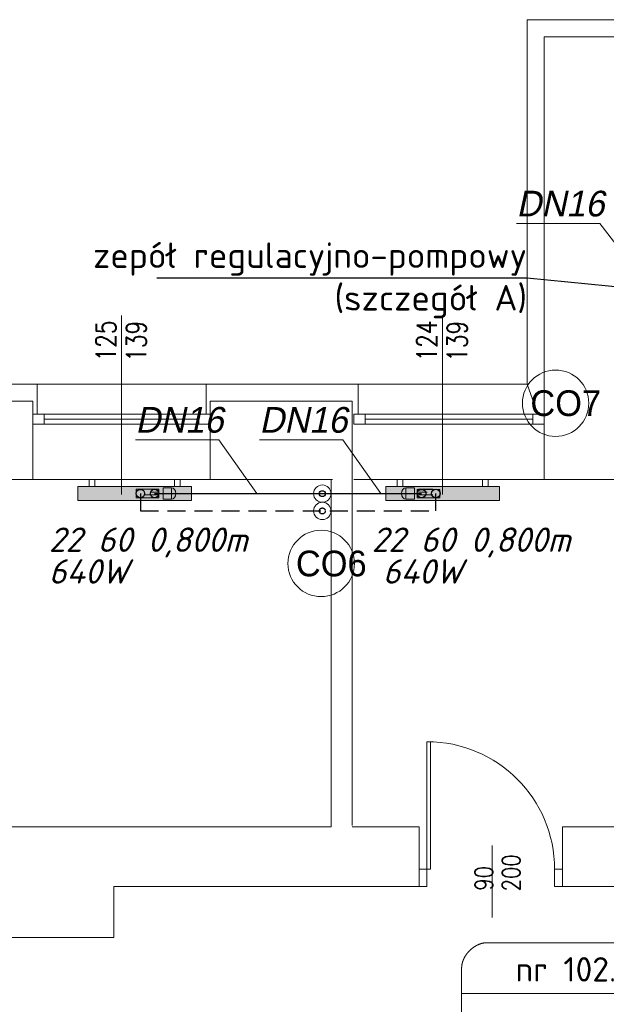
# Model space of a CAD drawing. Header units: millimetres. Extents: x 12823 to 36134, y -75536 to -5600.
# Tile 19 of 26: x 33959 to 34372, y -74739 to -74045. Entities that reach past the tile are written whole.
import ezdxf
from ezdxf import colors
from ezdxf.entities.mleader import LeaderData, LeaderLine
from ezdxf.math import Vec2, Vec3

# ---------------------------------------------------------------- set-up
doc = ezdxf.new("R2010")
doc.units = ezdxf.units.MM
doc.linetypes.add('CHSW', pattern=[0])
doc.linetypes.add('DASHED', pattern=[19.05, 12.7, -6.35])
doc.layers.add('F_SAN_Grzejniki CO na rzucie', color=16, linetype='Continuous')
doc.layers.add('SAN_Piony CO na rzucie', color=8, linetype='Continuous')
for name, color, linetype, lineweight in [('SAN_Armatura CO na rozwinięciu', 7, 'Continuous', 13), ('SAN_Armatura CO na rzucie', 7, 'Continuous', 20), ('SAN_Etykiety pomieszczeń na rzucie', 112, 'Continuous', 15), ('SAN_Grzejniki CO na rzucie', 16, 'Continuous', 13), ('SAN_Przewody powrotne CO na rzucie', 150, 'DASHED', 30), ('SAN_Przewody zasilające CO na rzucie', 12, 'Continuous', 30), ('TK-podklad', 252, 'Continuous', 13), ('TK-V-opis', 7, 'Continuous', 15)]:
    doc.layers.add(name, color=color, linetype=linetype, lineweight=lineweight)
doc.styles.add('Etykiety pomieszczeń na rzucie', font='ISOCPEUR')
doc.styles.add('ETYKIETY_PRZEWODOW_NA_RZUCIE', font='txt', dxfattribs={"oblique": 12, "height": 200})
doc.styles.add('Grzejniki CO na rzucie', font='isocpeui.ttf')
doc.styles.add('GRZEJNIKI_NA_RZUCIE', font='txt', dxfattribs={"oblique": 12, "height": 200})
doc.styles.add('OPIS', font='simplex.shx', dxfattribs={"width": 0.75, "height": 18})
doc.styles.add('SIMPLEX', font='simplex.shx')

# ---------------------------------------------------------------- blocks, each defined once
blk = doc.blocks.new('G$C44078408')
at = {"layer": 'TK-podklad', "ltscale": 22}
for p, q in [((1421.95, 1480.4), (1421.95, 1223.4)), ((1421.95, 1480.4), (1524.95, 1480.4)), ((973.95, 1223.4), (1076.95, 1223.4)), ((1195.95, 1223.4), (1076.95, 1223.4)), ((1076.95, 1223.4), (1076.95, 1202.4)), ((1195.95, 1223.4), (1421.95, 1223.4)), ((1195.95, 1223.4), (1195.95, 1202.4)), ((1421.95, 1223.4), (1302.95, 1223.4)), ((1302.95, 1223.4), (1302.95, 1202.4)), ((1421.95, 1223.4), (1429.57, 1202.4)), ((1198.95, 1156.4), (1073.95, 1156.4)), ((1433.95, 1156.4), (1299.95, 1156.4))]:
    blk.add_line(p, q, dxfattribs=at)
at = {"layer": 'TK-podklad', "linetype": 'Continuous'}
for p, q in [((1433.95, 1468.4), (1433.95, 1156.4)), ((1433.95, 1468.4), (1521.95, 1468.4)), ((1136.45, 1271.87), (1136.45, 1145.7)), ((1136.45, 1271.87), (1136.45, 1148.9)), ((1362.45, 1271.87), (1362.45, 1145.7)), ((1362.45, 1271.87), (1362.45, 1148.9)), ((976.95, 1211.4), (1073.95, 1211.4)), ((1073.95, 1156.4), (1073.95, 1211.4)), ((1198.95, 1211.4), (1298.95, 1211.4)), ((1198.95, 1156.4), (1198.95, 1211.4)), ((1298.95, 1211.4), (1298.95, 912.4)), ((1190.95, 1202.4), (1081.95, 1202.4)), ((1425.95, 1202.4), (1307.95, 1202.4)), ((1190.95, 1198.9), (1081.95, 1198.9)), ((1190.95, 1195.4), (1081.95, 1195.4)), ((1425.95, 1198.9), (1307.95, 1198.9)), ((1425.95, 1195.4), (1307.95, 1195.4)), ((976.95, 1156.4), (1073.95, 1156.4)), ((1198.95, 1156.4), (1284.95, 1156.4)), ((1283.95, 1156.4), (1283.95, 911.4)), ((1433.95, 1156.4), (1742.95, 1156.4)), ((1351.5, 881.6), (1351.5, 971.5)), ((1351.5, 881.6), (1351.5, 971.5)), ((1353.96, 881.6), (1353.96, 971.47)), ((1353.96, 881.6), (1353.96, 971.47)), ((1018.95, 911.4), (1162.95, 911.4)), ((1162.95, 911.4), (1283.95, 911.4)), ((1298.95, 911.4), (1345.95, 911.4)), ((1345.95, 911.4), (1345.95, 869.4)), ((1446.95, 911.4), (1446.95, 869.4)), ((1446.95, 911.4), (1572.95, 911.4)), ((1397.45, 898.41), (1397.45, 847.48)), ((1397.45, 898.41), (1397.45, 847.48)), ((1351.5, 881.6), (1353.96, 881.6)), ((1351.5, 881.6), (1353.96, 881.6)), ((1130.95, 869.4), (1130.95, 833.4)), ((1130.95, 869.4), (1162.95, 869.4)), ((1162.95, 869.4), (1345.95, 869.4)), ((1446.95, 869.4), (1611.95, 869.4)), ((1033.95, 833.4), (1130.95, 833.4))]:
    blk.add_line(p, q, dxfattribs=at)
for points in [[(1073.95, 1202.4), (1081.95, 1202.4), (1081.95, 1195.4), (1073.95, 1195.4)], [(1190.95, 1202.4), (1198.95, 1202.4), (1198.95, 1195.4), (1190.95, 1195.4)], [(1299.95, 1202.4), (1307.95, 1202.4), (1307.95, 1195.4), (1299.95, 1195.4)], [(1425.95, 1202.4), (1433.95, 1202.4), (1433.95, 1195.4), (1425.95, 1195.4)], [(1351.5, 869.4), (1351.5, 881.6), (1345.95, 881.6), (1345.95, 869.4)], [(1351.5, 869.4), (1351.5, 881.6), (1345.95, 881.6), (1345.95, 869.4)], [(1446.95, 869.4), (1446.95, 881.6), (1441.4, 881.6), (1441.4, 869.4)], [(1446.95, 869.4), (1446.95, 881.6), (1441.4, 881.6), (1441.4, 869.4)]]:
    blk.add_lwpolyline(points, close=True, dxfattribs=at)
blk.add_arc((1351.5, 881.6), 89.9, 0, 90, dxfattribs=at)
at = {"layer": 'TK-podklad', "linetype": 'Continuous', "style": 'SIMPLEX', "width": 0.8}
for s, height, p in [('125', 13.984, (1132.44, 1239.57)), ('139', 13.984, (1153.8, 1239.32)), ('124', 13.984, (1358.44, 1239.57)), ('139', 13.984, (1379.8, 1239.32)), ('200', 12.6, (1417.08, 866.1)), ('90', 12.6, (1397.83, 866.54))]:
    blk.add_text(s, height=height, rotation=90, dxfattribs=at).set_placement(p)
blk = doc.blocks.new('PLYVK_P_ALH_RIGHT_P_60_5_60_30_10')
at = {"layer": 'F_SAN_Grzejniki CO na rzucie'}
blk.add_solid([(-300, -150), (500, -150), (-300, -50), (500, -50)], dxfattribs=at)
at = {"layer": 'SAN_Grzejniki CO na rzucie', "color": 9}
for p, q in [((270, -70), (170, -70)), ((270, -110), (170, -110)), ((270, -90), (210, -90)), ((270, -130), (210, -130))]:
    blk.add_line(p, q, dxfattribs=at)
at = {"layer": 'SAN_Grzejniki CO na rzucie'}
for points in [[(-220, -50), (-220, 0), (-180, 0), (-180, -50)], [(380, -50), (380, 0), (420, 0), (420, -50)], [(-300, -150), (500, -150), (500, -50), (-300, -50), (-300, -150)]]:
    blk.add_lwpolyline(points, dxfattribs=at)
blk = doc.blocks.new('VERTPIPECOSUPPLY_P')
at = {"layer": 'SAN_Przewody zasilające CO na rzucie', "lineweight": 30}
blk.add_circle((0, 0), 30, dxfattribs=at)
blk = doc.blocks.new('VERTPIPECORETURN_P')
at = {"layer": 'SAN_Przewody powrotne CO na rzucie', "linetype": 'Continuous', "lineweight": 30}
blk.add_circle((0, 0), 30, dxfattribs=at)
blk = doc.blocks.new('ZTGRZVK_P')
at = {"layer": 'SAN_Armatura CO na rozwinięciu'}
blk.add_lwpolyline([(50, 40), (110, 40), (110, -40), (50, -40), (50, 40)], dxfattribs=at)
blk.add_ellipse((110, 0), major_axis=(0, 40), ratio=0.75, start_param=3.141593, end_param=6.283185, dxfattribs=at)
blk = doc.blocks.new('ZAWGVK_P')
at = {"layer": 'SAN_Armatura CO na rzucie'}
blk.add_lwpolyline([(-80, 30), (80, 30), (80, -30), (-80, -30), (-80, 30)], dxfattribs=at)
blk = doc.blocks.new('_None')

msp = doc.modelspace()

# ---------------------------------------------------------------- linework, layer by layer
at = {"layer": 'SAN_Etykiety pomieszczeń na rzucie'}
msp.add_lwpolyline([(34270.1, -74767.14), (34270.1, -74731.24), (34415.2, -74731.24), (34415.2, -74767.14), (34270.1, -74767.14)], dxfattribs=at)
msp.add_spline([(34270.1, -74731.24), (34270.1, -74731.19), (34270.1, -74731.13), (34270.1, -74731.06), (34270.1, -74730.99), (34270.1, -74730.91), (34270.1, -74730.82), (34270.1, -74730.72), (34270.1, -74730.62), (34270.1, -74730.51), (34270.1, -74730.39), (34270.1, -74730.27), (34270.1, -74730.14), (34270.1, -74730.01), (34270.1, -74729.87), (34270.1, -74729.72), (34270.1, -74729.57), (34270.1, -74729.41), (34270.1, -74729.25), (34270.1, -74729.08), (34270.1, -74728.91), (34270.1, -74728.73), (34270.1, -74728.55), (34270.1, -74728.36), (34270.1, -74728.17), (34270.1, -74727.98), (34270.1, -74727.78), (34270.1, -74727.58), (34270.1, -74727.37), (34270.1, -74727.16), (34270.1, -74726.95), (34270.1, -74726.73), (34270.1, -74726.52), (34270.1, -74726.29), (34270.1, -74726.07), (34270.1, -74725.84), (34270.1, -74725.61), (34270.1, -74725.38), (34270.1, -74725.15), (34270.1, -74724.91), (34270.1, -74724.67), (34270.1, -74724.44), (34270.1, -74724.2), (34270.1, -74723.95), (34270.1, -74723.71), (34270.1, -74723.47), (34270.1, -74723.22), (34270.1, -74722.98), (34270.1, -74722.73), (34270.1, -74722.49), (34270.1, -74722.24), (34270.1, -74722), (34270.1, -74721.75), (34270.1, -74721.5), (34270.1, -74721.26), (34270.1, -74721.01), (34270.1, -74720.77), (34270.1, -74720.53), (34270.1, -74720.29), (34270.1, -74720.05), (34270.1, -74719.81), (34270.1, -74719.57), (34270.1, -74719.33), (34270.1, -74719.1), (34270.1, -74718.87), (34270.1, -74718.64), (34270.1, -74718.41), (34270.1, -74718.19), (34270.1, -74717.97), (34270.1, -74717.75), (34270.1, -74717.53), (34270.1, -74717.32), (34270.1, -74717.11), (34270.1, -74716.9), (34270.1, -74716.7), (34270.1, -74716.5), (34270.1, -74716.31), (34270.1, -74716.12), (34270.1, -74715.93), (34270.1, -74715.75), (34270.1, -74715.57), (34270.1, -74715.4), (34270.1, -74715.23), (34270.1, -74715.07), (34270.1, -74714.91), (34270.1, -74714.76), (34270.1, -74714.62), (34270.1, -74714.48), (34270.1, -74714.34), (34270.1, -74714.21), (34270.1, -74714.09), (34270.1, -74713.97), (34270.1, -74713.87), (34270.1, -74713.76), (34270.1, -74713.67), (34270.1, -74713.58), (34270.1, -74713.49), (34270.1, -74713.42), (34270.1, -74713.35), (34270.1, -74713.29), (34270.1, -74713.24), (34270.1, -74712.97), (34270.11, -74712.7), (34270.12, -74712.43), (34270.14, -74712.16), (34270.17, -74711.89), (34270.2, -74711.62), (34270.23, -74711.36), (34270.27, -74711.09), (34270.31, -74710.82), (34270.36, -74710.55), (34270.42, -74710.29), (34270.47, -74710.02), (34270.54, -74709.76), (34270.6, -74709.49), (34270.68, -74709.23), (34270.75, -74708.96), (34270.84, -74708.7), (34270.92, -74708.44), (34271.01, -74708.18), (34271.11, -74707.92), (34271.21, -74707.67), (34271.31, -74707.41), (34271.42, -74707.15), (34271.53, -74706.9), (34271.65, -74706.65), (34271.77, -74706.4), (34271.89, -74706.15), (34272.02, -74705.9), (34272.15, -74705.65), (34272.29, -74705.41), (34272.43, -74705.16), (34272.57, -74704.92), (34272.72, -74704.68), (34272.87, -74704.44), (34273.02, -74704.21), (34273.18, -74703.97), (34273.34, -74703.74), (34273.51, -74703.51), (34273.67, -74703.28), (34273.84, -74703.05), (34274.02, -74702.83), (34274.2, -74702.61), (34274.38, -74702.39), (34274.56, -74702.17), (34274.75, -74701.95), (34274.94, -74701.74), (34275.13, -74701.53), (34275.33, -74701.32), (34275.52, -74701.12), (34275.73, -74700.92), (34275.93, -74700.72), (34276.14, -74700.52), (34276.34, -74700.33), (34276.56, -74700.13), (34276.77, -74699.95), (34276.99, -74699.76), (34277.21, -74699.58), (34277.43, -74699.4), (34277.65, -74699.22), (34277.88, -74699.05), (34278.1, -74698.88), (34278.33, -74698.71), (34278.57, -74698.55), (34278.8, -74698.39), (34279.04, -74698.23), (34279.27, -74698.08), (34279.51, -74697.93), (34279.76, -74697.79), (34280, -74697.64), (34280.24, -74697.51), (34280.49, -74697.37), (34280.74, -74697.24), (34280.99, -74697.11), (34281.24, -74696.99), (34281.49, -74696.87), (34281.74, -74696.76), (34282, -74696.65), (34282.26, -74696.54), (34282.51, -74696.44), (34282.77, -74696.34), (34283.03, -74696.24), (34283.29, -74696.15), (34283.55, -74696.07), (34283.82, -74695.99), (34284.08, -74695.91), (34284.34, -74695.84), (34284.61, -74695.77), (34284.88, -74695.71), (34285.14, -74695.65), (34285.41, -74695.6), (34285.68, -74695.55), (34285.94, -74695.51), (34286.21, -74695.47), (34286.48, -74695.44), (34286.75, -74695.41), (34287.02, -74695.38), (34287.29, -74695.36), (34287.56, -74695.35), (34287.83, -74695.34), (34288.1, -74695.34), (34288.18, -74695.34), (34288.32, -74695.34), (34288.52, -74695.34), (34288.78, -74695.34), (34289.1, -74695.34), (34289.47, -74695.34), (34289.9, -74695.34), (34290.38, -74695.34), (34290.91, -74695.34), (34291.5, -74695.34), (34292.14, -74695.34), (34292.82, -74695.34), (34293.55, -74695.34), (34294.33, -74695.34), (34295.16, -74695.34), (34296.02, -74695.34), (34296.93, -74695.34), (34297.89, -74695.34), (34298.88, -74695.34), (34299.91, -74695.34), (34300.98, -74695.34), (34302.08, -74695.34), (34303.22, -74695.34), (34304.39, -74695.34), (34305.6, -74695.34), (34306.83, -74695.34), (34308.1, -74695.34), (34309.4, -74695.34), (34310.72, -74695.34), (34312.07, -74695.34), (34313.44, -74695.34), (34314.84, -74695.34), (34316.26, -74695.34), (34317.7, -74695.34), (34319.17, -74695.34), (34320.65, -74695.34), (34322.15, -74695.34), (34323.66, -74695.34), (34325.19, -74695.34), (34326.73, -74695.34), (34328.29, -74695.34), (34329.86, -74695.34), (34331.43, -74695.34), (34333.02, -74695.34), (34334.61, -74695.34), (34336.21, -74695.34), (34337.82, -74695.34), (34339.43, -74695.34), (34341.04, -74695.34), (34342.65, -74695.34), (34344.26, -74695.34), (34345.87, -74695.34), (34347.48, -74695.34), (34349.09, -74695.34), (34350.69, -74695.34), (34352.28, -74695.34), (34353.87, -74695.34), (34355.44, -74695.34), (34357.01, -74695.34), (34358.57, -74695.34), (34360.11, -74695.34), (34361.64, -74695.34), (34363.15, -74695.34), (34364.65, -74695.34), (34366.13, -74695.34), (34367.6, -74695.34), (34369.04, -74695.34), (34370.46, -74695.34), (34371.86, -74695.34), (34373.23, -74695.34), (34374.58, -74695.34), (34375.9, -74695.34), (34377.2, -74695.34), (34378.47, -74695.34), (34379.7, -74695.34), (34380.91, -74695.34), (34382.08, -74695.34), (34383.22, -74695.34), (34384.33, -74695.34), (34385.39, -74695.34), (34386.42, -74695.34), (34387.41, -74695.34), (34388.37, -74695.34), (34389.28, -74695.34), (34390.14, -74695.34), (34390.97, -74695.34), (34391.75, -74695.34), (34392.48, -74695.34), (34393.16, -74695.34), (34393.8, -74695.34), (34394.39, -74695.34), (34394.92, -74695.34), (34395.4, -74695.34), (34395.83, -74695.34), (34396.2, -74695.34), (34396.52, -74695.34), (34396.78, -74695.34), (34396.98, -74695.34), (34397.12, -74695.34), (34397.2, -74695.34), (34397.47, -74695.34), (34397.74, -74695.35), (34398.01, -74695.37), (34398.28, -74695.38), (34398.55, -74695.41), (34398.82, -74695.44), (34399.09, -74695.47), (34399.36, -74695.51), (34399.62, -74695.55), (34399.89, -74695.6), (34400.16, -74695.66), (34400.42, -74695.71), (34400.69, -74695.78), (34400.96, -74695.85), (34401.22, -74695.92), (34401.48, -74696), (34401.75, -74696.08), (34402.01, -74696.16), (34402.27, -74696.25), (34402.53, -74696.35), (34402.79, -74696.45), (34403.04, -74696.55), (34403.3, -74696.66), (34403.56, -74696.77), (34403.81, -74696.89), (34404.06, -74697.01), (34404.31, -74697.13), (34404.56, -74697.26), (34404.81, -74697.39), (34405.06, -74697.53), (34405.3, -74697.67), (34405.55, -74697.81), (34405.79, -74697.96), (34406.03, -74698.11), (34406.26, -74698.26), (34406.5, -74698.42), (34406.73, -74698.58), (34406.97, -74698.75), (34407.2, -74698.91), (34407.42, -74699.09), (34407.65, -74699.26), (34407.87, -74699.44), (34408.09, -74699.62), (34408.31, -74699.8), (34408.53, -74699.99), (34408.74, -74700.18), (34408.96, -74700.37), (34409.16, -74700.57), (34409.37, -74700.76), (34409.58, -74700.97), (34409.78, -74701.17), (34409.97, -74701.38), (34410.17, -74701.59), (34410.36, -74701.8), (34410.55, -74702.01), (34410.74, -74702.23), (34410.92, -74702.45), (34411.1, -74702.67), (34411.28, -74702.89), (34411.46, -74703.12), (34411.63, -74703.34), (34411.8, -74703.57), (34411.96, -74703.81), (34412.12, -74704.04), (34412.28, -74704.28), (34412.43, -74704.51), (34412.58, -74704.75), (34412.73, -74705), (34412.87, -74705.24), (34413.01, -74705.48), (34413.15, -74705.73), (34413.28, -74705.98), (34413.41, -74706.23), (34413.53, -74706.48), (34413.65, -74706.73), (34413.77, -74706.99), (34413.88, -74707.24), (34413.99, -74707.5), (34414.09, -74707.75), (34414.19, -74708.01), (34414.29, -74708.27), (34414.38, -74708.53), (34414.46, -74708.8), (34414.55, -74709.06), (34414.62, -74709.32), (34414.7, -74709.59), (34414.76, -74709.85), (34414.83, -74710.12), (34414.89, -74710.38), (34414.94, -74710.65), (34414.99, -74710.92), (34415.03, -74711.19), (34415.07, -74711.45), (34415.11, -74711.72), (34415.13, -74711.99), (34415.16, -74712.26), (34415.18, -74712.53), (34415.19, -74712.8), (34415.2, -74713.07), (34415.2, -74713.34), (34415.2, -74713.39), (34415.2, -74713.45), (34415.2, -74713.52), (34415.2, -74713.59), (34415.2, -74713.68), (34415.2, -74713.76), (34415.2, -74713.86), (34415.2, -74713.96), (34415.2, -74714.07), (34415.2, -74714.19), (34415.2, -74714.31), (34415.2, -74714.44), (34415.2, -74714.57), (34415.2, -74714.71), (34415.2, -74714.86), (34415.2, -74715.01), (34415.2, -74715.16), (34415.2, -74715.33), (34415.2, -74715.49), (34415.2, -74715.66), (34415.2, -74715.84), (34415.2, -74716.02), (34415.2, -74716.21), (34415.2, -74716.39), (34415.2, -74716.59), (34415.2, -74716.79), (34415.2, -74716.99), (34415.2, -74717.19), (34415.2, -74717.4), (34415.2, -74717.61), (34415.2, -74717.83), (34415.2, -74718.04), (34415.2, -74718.26), (34415.2, -74718.49), (34415.2, -74718.71), (34415.2, -74718.94), (34415.2, -74719.17), (34415.2, -74719.4), (34415.2, -74719.64), (34415.2, -74719.87), (34415.2, -74720.11), (34415.2, -74720.35), (34415.2, -74720.59), (34415.2, -74720.83), (34415.2, -74721.07), (34415.2, -74721.31), (34415.2, -74721.56), (34415.2, -74721.8), (34415.2, -74722.05), (34415.2, -74722.29), (34415.2, -74722.54), (34415.2, -74722.78), (34415.2, -74723.02), (34415.2, -74723.27), (34415.2, -74723.51), (34415.2, -74723.75), (34415.2, -74723.99), (34415.2, -74724.23), (34415.2, -74724.47), (34415.2, -74724.71), (34415.2, -74724.95), (34415.2, -74725.18), (34415.2, -74725.41), (34415.2, -74725.64), (34415.2, -74725.87), (34415.2, -74726.1), (34415.2, -74726.32), (34415.2, -74726.54), (34415.2, -74726.76), (34415.2, -74726.97), (34415.2, -74727.18), (34415.2, -74727.39), (34415.2, -74727.6), (34415.2, -74727.8), (34415.2, -74727.99), (34415.2, -74728.19), (34415.2, -74728.38), (34415.2, -74728.56), (34415.2, -74728.74), (34415.2, -74728.92), (34415.2, -74729.09), (34415.2, -74729.26), (34415.2, -74729.42), (34415.2, -74729.57), (34415.2, -74729.73), (34415.2, -74729.87), (34415.2, -74730.01), (34415.2, -74730.14), (34415.2, -74730.27), (34415.2, -74730.39), (34415.2, -74730.51), (34415.2, -74730.62), (34415.2, -74730.72), (34415.2, -74730.82), (34415.2, -74730.91), (34415.2, -74730.99), (34415.2, -74731.06), (34415.2, -74731.13), (34415.2, -74731.19), (34415.2, -74731.24)], degree=3, dxfattribs=at)
at = {"layer": 'SAN_Przewody powrotne CO na rzucie', "linetype": 'DASHED'}
for p, q in [((34043.86, -74378.82), (34043.86, -74391.05)), ((34251.86, -74391.05), (34251.86, -74378.77)), ((34043.86, -74391.05), (34251.86, -74391.05))]:
    msp.add_line(p, q, dxfattribs=at)
at = {"layer": 'SAN_Przewody powrotne CO na rzucie', "linetype": 'ByBlock', "lineweight": 5}
msp.add_circle((34171.98, -74391.05), 6.1, dxfattribs=at)
at = {"layer": 'SAN_Przewody powrotne CO na rzucie', "linetype": 'DASHED'}
msp.add_circle((34171.98, -74391.05), 2.1, dxfattribs=at)
at = {"layer": 'SAN_Przewody zasilające CO na rzucie', "linetype": 'CHSW'}
for p, q in [((34053.92, -74378.74), (34171.98, -74378.85)), ((34171.98, -74378.85), (34241.8, -74378.85))]:
    msp.add_line(p, q, dxfattribs=at)
at = {"layer": 'SAN_Przewody zasilające CO na rzucie', "lineweight": 9}
for points in [[(34308.84, -74188.43), (34367.34, -74188.43), (34392.29, -74220.56)], [(34040.52, -74340.85), (34099.02, -74340.85), (34125.98, -74378.81)], [(34127.83, -74340.89), (34186.32, -74340.89), (34213.28, -74378.85)]]:
    msp.add_lwpolyline(points, dxfattribs=at)
for centre in [(34336.26, -74315.08), (34171.16, -74428.08)]:
    msp.add_circle(centre, 23.38, dxfattribs=at)
at = {"layer": 'SAN_Przewody zasilające CO na rzucie', "linetype": 'CHSW', "lineweight": 5}
msp.add_circle((34171.98, -74378.85), 6.1, dxfattribs=at)
at = {"layer": 'SAN_Przewody zasilające CO na rzucie', "linetype": 'CHSW'}
msp.add_circle((34171.98, -74378.85), 2.1, dxfattribs=at)

# ---------------------------------------------------------------- block references
at = {"layer": 'SAN_Armatura CO na rzucie', "xscale": -0.1, "yscale": 0.09999999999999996, "zscale": 0.1, "rotation": 180}
msp.add_blockref('ZAWGVK_P', (34048.89, -74378.78), dxfattribs=at)
at = {"layer": 'SAN_Armatura CO na rzucie', "yscale": 0.09999999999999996, "zscale": 0.1}
for name, p, xscale in [('ZTGRZVK_P', (34054.86, -74378.77), 0.1), ('ZTGRZVK_P', (34241.8, -74378.77), -0.1), ('ZAWGVK_P', (34246.83, -74378.81), -0.1)]:
    msp.add_blockref(name, p, dxfattribs=dict(at, xscale=xscale))
at = {"layer": 'SAN_Grzejniki CO na rzucie', "yscale": 0.09999999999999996, "zscale": 0.1}
for p, xscale in [((34029.89, -74368.78), 0.1), ((34266.78, -74368.78), -0.1)]:
    msp.add_blockref('PLYVK_P_ALH_RIGHT_P_60_5_60_30_10', p, dxfattribs=dict(at, xscale=xscale))
at = {"layer": 'SAN_Piony CO na rzucie', "xscale": 0.1, "yscale": 0.09999999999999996, "zscale": 0.1}
for name, p, rotation in [('VERTPIPECORETURN_P', (34043.86, -74378.82), 253.1073951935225), ('VERTPIPECOSUPPLY_P', (34053.92, -74378.74), 253.1073951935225), ('VERTPIPECOSUPPLY_P', (34241.8, -74378.85), 73.10739519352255), ('VERTPIPECORETURN_P', (34251.86, -74378.77), 73.10739519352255)]:
    msp.add_blockref(name, p, dxfattribs=dict(at, rotation=rotation))
at = {"layer": 'TK-podklad', "ltscale": 22}
msp.add_blockref('G$C44078408', (32894.17, -75525.18), dxfattribs=at)

# ---------------------------------------------------------------- texts
at = {"layer": 'SAN_Etykiety pomieszczeń na rzucie', "style": 'Etykiety pomieszczeń na rzucie'}
msp.add_text('nr 102.2', height=17.2, dxfattribs=at).set_placement((34308.08, -74722.74))
at = {"layer": 'SAN_Grzejniki CO na rzucie', "style": 'Grzejniki CO na rzucie'}
for s, p in [('22 60 0,800m', (33979.37, -74419.89)), ('22 60 0,800m', (34206.73, -74419.89)), ('640W', (33979.37, -74442.26)), ('640W', (34214.59, -74442.26))]:
    msp.add_text(s, height=17.2, rotation=360, dxfattribs=at).set_placement(p)
at = {"layer": 'SAN_Przewody zasilające CO na rzucie', "lineweight": 9, "style": 'ETYKIETY_PRZEWODOW_NA_RZUCIE', "oblique": 12}
for p in [(34308.67, -74183.45), (34040.35, -74335.87), (34127.65, -74335.91)]:
    msp.add_text('DN16', height=18.116, dxfattribs=at).set_placement(p)
at = {"layer": 'SAN_Przewody zasilające CO na rzucie', "lineweight": 9, "style": 'GRZEJNIKI_NA_RZUCIE'}
for s, p in [('CO7', (34318.49, -74324.13)), ('CO6', (34153.39, -74437.13))]:
    msp.add_text(s, height=18.116, dxfattribs=at).set_placement(p)

# ---------------------------------------------------------------- leaders
at = {"layer": 'TK-V-opis'}
ml = msp.add_multileader_mtext('Standard', dxfattribs=at)
ml.set_content('\\A1;{\\W1;\\fISOCPEUR|b0|i0|c238|p34;zepół regulacyjno-pompowy\\P(szczegół A)}', color=256, style='OPIS')
ml.set_leader_properties()
ml.set_arrow_properties(name='NONE')
ml.build(insert=Vec2(0, 0))
ml.multileader.update_dxf_attribs({"text_left_attachment_type": 6, "text_right_attachment_type": 6, "dogleg_length": 0, "arrow_head_size": 0})
ctx = ml.context
ctx.base_point, ctx.char_height, ctx.arrow_head_size, ctx.landing_gap_size, ctx.plane_origin = Vec3(34017.32, -74226.98), 18, 0, 0, Vec3(34530.21, -74603.8)
ctx.left_attachment, ctx.right_attachment, ctx.text_align_type = 6, 6, 2
notes = []
notes.append((ctx, [(0, (1, 1, 0), (34316.12, -74226.98), (-1, 0), 0, [(0, [(34507.31, -74246.07)], 0, [])])]))
ctx.mtext.insert, ctx.mtext.width, ctx.mtext.alignment, ctx.mtext.flow_direction = Vec3(34316.12, -74201.78), 351.6608, 3, 5
for ctx, leaders in notes:
    for number, flags, end, landing, length, lines in leaders:
        leader = LeaderData()
        leader.index, (leader.has_last_leader_line, leader.has_dogleg_vector, leader.attachment_direction) = number, flags
        leader.last_leader_point, leader.dogleg_vector, leader.dogleg_length = Vec3(end), Vec3(landing), length
        for number, points, colour, breaks in lines:
            line = LeaderLine()
            line.index, line.vertices, line.color, line.breaks = number, Vec3.list(points), colors.encode_raw_color(colour), breaks
            leader.lines.append(line)
        ctx.leaders.append(leader)

doc.saveas('drawing.dxf')
